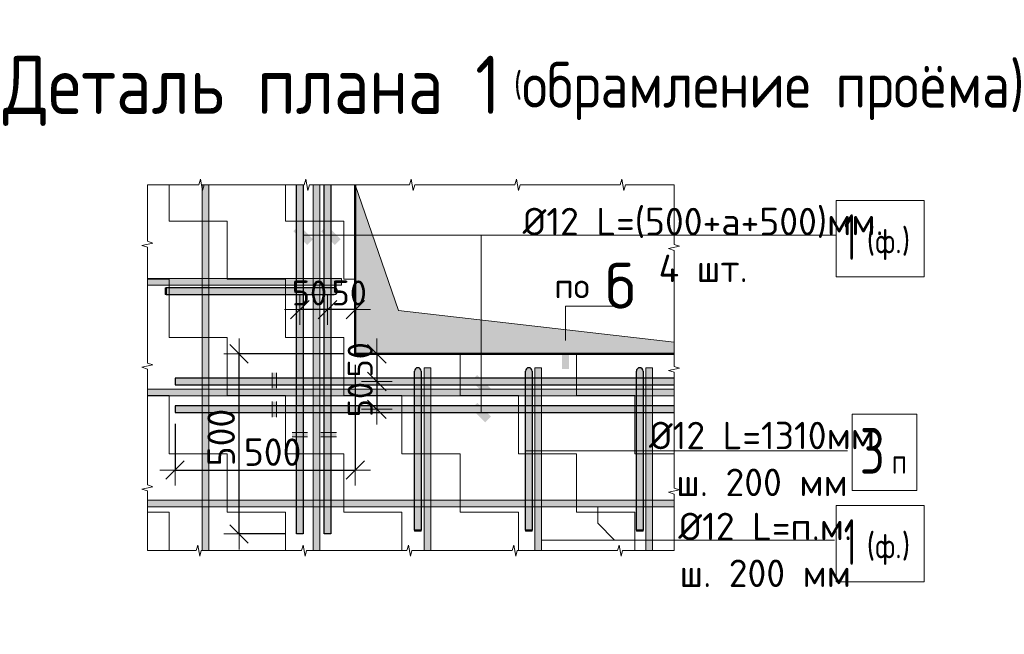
# Model space of a CAD drawing. Header units: metres. Extents: x -38 to 89, y -15 to 19.
# Tile 119 of 120: x 81.63 to 83.41, y 6.6 to 7.71. Entities that reach past the tile are written whole.
import ezdxf

# ---------------------------------------------------------------- set-up
doc = ezdxf.new("R2010")
doc.units = ezdxf.units.M
doc.header["$PDMODE"] = 65
doc.layers.add('XR$5$_3898', color=7, linetype='Continuous')
doc.layers.add('XR$5$Размерная линия_ общее', color=7, linetype='Continuous', lineweight=13)
doc.layers.add('XR$5$Текст_ общее_1', color=7, linetype='Continuous', lineweight=13)
doc.styles.add('ISOCPEUR', font='txt')
doc.dimstyles.new('DIMSTYLE_32', dxfattribs={"dimtxt": 0.0495, "dimasz": 0.0555, "dimexe": 0, "dimexo": 0, "dimgap": 0.02475, "dimtad": 2, "dimdec": 0, "dimlfac": 1000, "dimrnd": 1, "dimzin": 12, "dimdsep": 46, "dimtxsty": 'ISOCPEUR', "dimblk1": 'ALL_ML_STRICH', "dimblk2": 'ALL_ML_STRICH', "dimsah": 1, "dimcen": 0, "dimclrd": 7, "dimclre": 256, "dimclrt": 7, "dimadec": 0, "dimazin": 0, "dimtfac": 1, "dimtdec": 0, "dimtix": 1, "dimtmove": 2, "dimatfit": 3, "dimfxl": 0, "dimtzin": 0, "dimlwd": 0, "dimlwe": -3, "dimarcsym": 0})
doc.dimstyles.new('DIMSTYLE_33', dxfattribs={"dimtxt": 0.045, "dimasz": 0.0555, "dimexe": 0, "dimexo": 1e-06, "dimgap": 0.0225, "dimtad": 2, "dimdec": 0, "dimlfac": 1000, "dimrnd": 1, "dimzin": 12, "dimdsep": 46, "dimtxsty": 'ISOCPEUR', "dimblk1": 'ALL_ML_STRICH', "dimblk2": 'ALL_ML_STRICH', "dimsah": 1, "dimcen": 0, "dimse1": 1, "dimse2": 1, "dimclrd": 7, "dimclre": 256, "dimclrt": 7, "dimadec": 0, "dimazin": 0, "dimtfac": 1, "dimtdec": 0, "dimtix": 1, "dimtmove": 2, "dimatfit": 3, "dimfxl": 0, "dimtvp": 1.2, "dimtzin": 0, "dimlwd": 0, "dimlwe": -3, "dimarcsym": 0})
doc.dimstyles.new('DIMSTYLE_34', dxfattribs={"dimtxt": 0.045, "dimasz": 0.0555, "dimexe": 0, "dimexo": 1e-06, "dimgap": 0.0225, "dimtad": 2, "dimdec": 0, "dimlfac": 1000, "dimrnd": 1, "dimzin": 12, "dimdsep": 46, "dimtxsty": 'ISOCPEUR', "dimblk1": 'ALL_ML_STRICH', "dimblk2": 'ALL_ML_STRICH', "dimsah": 1, "dimcen": 0, "dimse1": 1, "dimse2": 1, "dimclrd": 7, "dimclre": 256, "dimclrt": 7, "dimadec": 0, "dimazin": 0, "dimtfac": 1, "dimtdec": 0, "dimtix": 1, "dimtmove": 2, "dimatfit": 3, "dimfxl": 0, "dimtvp": 1.2, "dimtzin": 0, "dimlwd": 0, "dimlwe": -3, "dimarcsym": 0})

# ---------------------------------------------------------------- blocks, each defined once
blk = doc.blocks.new('СЛОЖНЫЙ_ОБЪЕКТ_40')
at = {"linetype": 'Continuous', "lineweight": 13, "transparency": 33554687}
blk.add_hatch(color=7, dxfattribs=at).paths.add_polyline_path([(82.1719, 6.7555), (82.1719, 7.4155), (82.1599, 7.4155), (82.1599, 6.7555)])
at = {"color": 7, "linetype": 'Continuous', "lineweight": 13, "transparency": 33554687}
blk.add_lwpolyline([(82.1719, 6.7555), (82.1719, 7.4155), (82.1599, 7.4155), (82.1599, 6.7555), (82.1719, 6.7555)], close=True, dxfattribs=at)
blk = doc.blocks.new('СЛОЖНЫЙ_ОБЪЕКТ_41')
at = {"linetype": 'Continuous', "lineweight": 13, "transparency": 33554687}
blk.add_hatch(color=7, dxfattribs=at).paths.add_polyline_path([(81.9719, 6.7555), (81.9719, 7.4155), (81.9599, 7.4155), (81.9599, 6.7555)])
at = {"color": 7, "linetype": 'Continuous', "lineweight": 13, "transparency": 33554687}
blk.add_lwpolyline([(81.9719, 6.7555), (81.9719, 7.4155), (81.9599, 7.4155), (81.9599, 6.7555), (81.9719, 6.7555)], close=True, dxfattribs=at)
blk = doc.blocks.new('ЭЛЕМЕНТ_УЗОРА_13')
at = {"color": 7, "linetype": 'Continuous', "lineweight": 13, "transparency": 33554687}
for p, q in [((81.8609, 7.4155), (81.8609, 7.4155)), ((82.8109, 7.4155), (82.8109, 7.4155)), ((82.8109, 7.4155), (82.8109, 7.4155)), ((81.8609, 6.7555), (81.8609, 6.7555)), ((82.8109, 6.7555), (82.8109, 6.7555))]:
    blk.add_line(p, q, dxfattribs=at)
for points in [[(81.8609, 7.4155), (81.9538, 7.4155), (81.9565, 7.4255), (81.9601, 7.4055), (81.9631, 7.4155), (82.0509, 7.4155)], [(82.0509, 7.4155), (82.1438, 7.4155), (82.1465, 7.4255), (82.1501, 7.4055), (82.1531, 7.4155), (82.2409, 7.4155)], [(82.2409, 7.4155), (82.3338, 7.4155), (82.3365, 7.4255), (82.3401, 7.4055), (82.3431, 7.4155), (82.4309, 7.4155)], [(82.4309, 7.4155), (82.5238, 7.4155), (82.5265, 7.4255), (82.5301, 7.4055), (82.5331, 7.4155), (82.6209, 7.4155)], [(82.6209, 7.4155), (82.7138, 7.4155), (82.7165, 7.4255), (82.7201, 7.4055), (82.7231, 7.4155), (82.8109, 7.4155)], [(81.8609, 7.1955), (81.8609, 7.3031), (81.8509, 7.3062), (81.8709, 7.3104), (81.8609, 7.3139), (81.8609, 7.4155), (81.8609, 7.4155)], [(82.8109, 7.4155), (82.8109, 7.3079), (82.8209, 7.3049), (82.8009, 7.3007), (82.8109, 7.2972), (82.8109, 7.1955)], [(81.8609, 6.9755), (81.8609, 7.0831), (81.8509, 7.0862), (81.8709, 7.0904), (81.8609, 7.0939), (81.8609, 7.1955)], [(82.8109, 7.1955), (82.8109, 7.0879), (82.8209, 7.0849), (82.8009, 7.0807), (82.8109, 7.0772), (82.8109, 6.9755)], [(81.8609, 6.7555), (81.8609, 6.7555), (81.8609, 6.8631), (81.8509, 6.8662), (81.8709, 6.8704), (81.8609, 6.8739), (81.8609, 6.9755)], [(82.8109, 6.9755), (82.8109, 6.8679), (82.8209, 6.8649), (82.8009, 6.8607), (82.8109, 6.8572), (82.8109, 6.7555)], [(82.0509, 6.7555), (81.958, 6.7555), (81.9554, 6.7455), (81.9517, 6.7655), (81.9487, 6.7555), (81.8609, 6.7555)], [(82.2409, 6.7555), (82.148, 6.7555), (82.1454, 6.7455), (82.1417, 6.7655), (82.1387, 6.7555), (82.0509, 6.7555)], [(82.4309, 6.7555), (82.338, 6.7555), (82.3354, 6.7455), (82.3317, 6.7655), (82.3287, 6.7555), (82.2409, 6.7555)], [(82.6209, 6.7555), (82.528, 6.7555), (82.5254, 6.7455), (82.5217, 6.7655), (82.5187, 6.7555), (82.4309, 6.7555)], [(82.8109, 6.7555), (82.8109, 6.7555), (82.718, 6.7555), (82.7154, 6.7455), (82.7117, 6.7655), (82.7087, 6.7555), (82.6209, 6.7555)]]:
    blk.add_lwpolyline(points, dxfattribs=at)
blk = doc.blocks.new('СЛОЖНЫЙ_ОБЪЕКТ_42')
at = {"linetype": 'Continuous', "lineweight": 13, "transparency": 33554687}
blk.add_hatch(color=7, dxfattribs=at).paths.add_polyline_path([(81.8609, 7.0465), (82.8109, 7.0465), (82.8109, 7.0345), (81.8609, 7.0345)], flags=16)
at = {"color": 7, "linetype": 'Continuous', "lineweight": 13, "transparency": 33554687}
blk.add_lwpolyline([(81.8609, 7.0465), (82.8109, 7.0465), (82.8109, 7.0345), (81.8609, 7.0345), (81.8609, 7.0465)], close=True, dxfattribs=at)
blk = doc.blocks.new('СЛОЖНЫЙ_ОБЪЕКТ_43')
at = {"linetype": 'Continuous', "lineweight": 13, "transparency": 33554687}
blk.add_hatch(color=7, dxfattribs=at).paths.add_polyline_path([(81.8609, 6.8465), (82.8109, 6.8465), (82.8109, 6.8345), (81.8609, 6.8345)], flags=16)
at = {"color": 7, "linetype": 'Continuous', "lineweight": 13, "transparency": 33554687}
blk.add_lwpolyline([(81.8609, 6.8465), (82.8109, 6.8465), (82.8109, 6.8345), (81.8609, 6.8345), (81.8609, 6.8465)], close=True, dxfattribs=at)
blk = doc.blocks.new('СЛОЖНЫЙ_ОБЪЕКТ_44')
at = {"linetype": 'Continuous', "lineweight": 25, "transparency": 33554687}
blk.add_hatch(color=8, dxfattribs=at).paths.add_polyline_path([(81.9109, 7.0545), (82.8109, 7.0545), (82.8109, 7.0665), (81.9109, 7.0665)])
at = {"color": 7, "linetype": 'Continuous', "lineweight": 25, "transparency": 33554687}
blk.add_line((81.9109, 7.0545), (82.8109, 7.0545), dxfattribs=at)
blk.add_lwpolyline([(82.8109, 7.0665), (81.9109, 7.0665), (81.9109, 7.0545)], dxfattribs=at)
blk = doc.blocks.new('СЛОЖНЫЙ_ОБЪЕКТ_45')
at = {"linetype": 'Continuous', "lineweight": 25, "transparency": 33554687}
blk.add_hatch(color=8, dxfattribs=at).paths.add_polyline_path([(81.9109, 7.0045), (82.8109, 7.0045), (82.8109, 7.0165), (81.9109, 7.0165)])
at = {"color": 7, "linetype": 'Continuous', "lineweight": 25, "transparency": 33554687}
blk.add_line((81.9109, 7.0045), (82.8109, 7.0045), dxfattribs=at)
blk.add_lwpolyline([(82.8109, 7.0165), (81.9109, 7.0165), (81.9109, 7.0045)], dxfattribs=at)
blk = doc.blocks.new('СЛОЖНЫЙ_ОБЪЕКТ_46')
at = {"linetype": 'Continuous', "lineweight": 25, "true_color": 0x5f5f5f, "transparency": 33554687}
blk.add_hatch(color=251, dxfattribs=at).paths.add_polyline_path([(82.1799, 6.7855), (82.1799, 7.4155), (82.1919, 7.4155), (82.1919, 6.7855)], flags=16)
at = {"color": 7, "linetype": 'Continuous', "lineweight": 25, "transparency": 33554687}
blk.add_line((82.1799, 6.7855), (82.1799, 7.4155), dxfattribs=at)
blk.add_lwpolyline([(82.1919, 7.4155), (82.1919, 6.7855), (82.1799, 6.7855)], dxfattribs=at)
blk = doc.blocks.new('СЛОЖНЫЙ_ОБЪЕКТ_47')
at = {"linetype": 'Continuous', "lineweight": 25, "true_color": 0x5f5f5f, "transparency": 33554687}
blk.add_hatch(color=251, dxfattribs=at).paths.add_polyline_path([(82.1299, 6.7855), (82.1299, 7.4155), (82.1419, 7.4155), (82.1419, 6.7855)], flags=16)
at = {"color": 7, "linetype": 'Continuous', "lineweight": 25, "transparency": 33554687}
blk.add_line((82.1299, 6.7855), (82.1299, 7.4155), dxfattribs=at)
blk.add_lwpolyline([(82.1419, 7.4155), (82.1419, 6.7855), (82.1299, 6.7855)], dxfattribs=at)
blk = doc.blocks.new('СЛОЖНЫЙ_ОБЪЕКТ_48')
at = {"linetype": 'Continuous', "lineweight": 13, "true_color": 0xc5c5c5, "transparency": 33554687}
for points in [[(81.8949, 7.2175), (81.8949, 7.2295), (81.8929, 7.2295), (81.8929, 7.2175)], [(82.2004, 7.218), (82.2014, 7.2187), (82.2024, 7.2195), (82.2031, 7.2205), (82.2036, 7.2217), (82.2039, 7.2229), (82.2039, 7.2242), (82.2036, 7.2254), (82.2031, 7.2265), (82.2024, 7.2275), (82.2014, 7.2284), (82.2004, 7.229), (82.1992, 7.2294), (82.1979, 7.2295), (81.8949, 7.2295), (81.8949, 7.2175), (82.1979, 7.2175), (82.1992, 7.2177)]]:
    blk.add_hatch(color=9, dxfattribs=at).paths.add_polyline_path(points)
at = {"color": 7, "linetype": 'Continuous', "lineweight": 13, "transparency": 33554687}
blk.add_lwpolyline([(81.8949, 7.2175), (81.8949, 7.2295), (81.8929, 7.2295), (81.8929, 7.2175), (81.8949, 7.2175)], close=True, dxfattribs=at)
at = {"color": 7, "linetype": 'Continuous', "lineweight": 25, "transparency": 33554687}
blk.add_lwpolyline([(82.1979, 7.2295), (81.8949, 7.2295), (81.8949, 7.2175), (82.1979, 7.2175)], dxfattribs=at)
blk.add_arc((82.1979, 7.2235), 0.006, 270, 90, dxfattribs=at)
blk = doc.blocks.new('СЛОЖНЫЙ_ОБЪЕКТ_49')
at = {"linetype": 'Continuous', "lineweight": 13, "transparency": 33554687}
blk.add_hatch(color=7, dxfattribs=at).paths.add_polyline_path([(81.8609, 7.2465), (82.2109, 7.2465), (82.2109, 7.2345), (81.8609, 7.2345)], flags=16)
at = {"color": 7, "linetype": 'Continuous', "lineweight": 13, "transparency": 33554687}
blk.add_lwpolyline([(81.8609, 7.2465), (82.2109, 7.2465), (82.2109, 7.2345), (81.8609, 7.2345), (81.8609, 7.2465)], close=True, dxfattribs=at)
blk = doc.blocks.new('СЛОЖНЫЙ_ОБЪЕКТ_50')
at = {"linetype": 'Continuous', "lineweight": 13, "true_color": 0xc5c5c5, "transparency": 33554687}
for points in [[(82.3434, 7.082), (82.3441, 7.0831), (82.3449, 7.084), (82.3459, 7.0847), (82.3471, 7.0852), (82.3483, 7.0855), (82.3495, 7.0855), (82.3508, 7.0852), (82.3519, 7.0847), (82.3529, 7.084), (82.3538, 7.0831), (82.3544, 7.082), (82.3548, 7.0808), (82.3549, 7.0795), (82.3549, 6.7925), (82.3429, 6.7925), (82.3429, 7.0795), (82.3431, 7.0808)], [(82.3429, 6.7925), (82.3549, 6.7925), (82.3549, 6.7905), (82.3429, 6.7905)]]:
    blk.add_hatch(color=9, dxfattribs=at).paths.add_polyline_path(points, flags=16)
at = {"color": 7, "linetype": 'Continuous', "lineweight": 25, "transparency": 33554687}
blk.add_lwpolyline([(82.3549, 7.0795), (82.3549, 6.7925), (82.3429, 6.7925), (82.3429, 7.0795)], dxfattribs=at)
at = {"color": 7, "linetype": 'Continuous', "lineweight": 13, "transparency": 33554687}
blk.add_lwpolyline([(82.3429, 6.7925), (82.3549, 6.7925), (82.3549, 6.7905), (82.3429, 6.7905), (82.3429, 6.7925)], close=True, dxfattribs=at)
at = {"color": 7, "linetype": 'Continuous', "lineweight": 25, "transparency": 33554687}
blk.add_arc((82.3489, 7.0795), 0.006, 0, 180, dxfattribs=at)
blk = doc.blocks.new('СЛОЖНЫЙ_ОБЪЕКТ_51')
at = {"linetype": 'Continuous', "lineweight": 13, "true_color": 0xc5c5c5, "transparency": 33554687}
for points in [[(82.5434, 7.082), (82.5441, 7.0831), (82.5449, 7.084), (82.5459, 7.0847), (82.5471, 7.0852), (82.5483, 7.0855), (82.5495, 7.0855), (82.5508, 7.0852), (82.5519, 7.0847), (82.5529, 7.084), (82.5538, 7.0831), (82.5544, 7.082), (82.5548, 7.0808), (82.5549, 7.0795), (82.5549, 6.7925), (82.5429, 6.7925), (82.5429, 7.0795), (82.5431, 7.0808)], [(82.5429, 6.7925), (82.5549, 6.7925), (82.5549, 6.7905), (82.5429, 6.7905)]]:
    blk.add_hatch(color=9, dxfattribs=at).paths.add_polyline_path(points, flags=16)
at = {"color": 7, "linetype": 'Continuous', "lineweight": 25, "transparency": 33554687}
blk.add_lwpolyline([(82.5549, 7.0795), (82.5549, 6.7925), (82.5429, 6.7925), (82.5429, 7.0795)], dxfattribs=at)
at = {"color": 7, "linetype": 'Continuous', "lineweight": 13, "transparency": 33554687}
blk.add_lwpolyline([(82.5429, 6.7925), (82.5549, 6.7925), (82.5549, 6.7905), (82.5429, 6.7905), (82.5429, 6.7925)], close=True, dxfattribs=at)
at = {"color": 7, "linetype": 'Continuous', "lineweight": 25, "transparency": 33554687}
blk.add_arc((82.5489, 7.0795), 0.006, 0, 180, dxfattribs=at)
blk = doc.blocks.new('СЛОЖНЫЙ_ОБЪЕКТ_52')
at = {"linetype": 'Continuous', "lineweight": 13, "transparency": 33554687}
blk.add_hatch(color=7, dxfattribs=at).paths.add_polyline_path([(82.3719, 6.7555), (82.3719, 7.0855), (82.3599, 7.0855), (82.3599, 6.7555)])
at = {"color": 7, "linetype": 'Continuous', "lineweight": 13, "transparency": 33554687}
blk.add_lwpolyline([(82.3719, 6.7555), (82.3719, 7.0855), (82.3599, 7.0855), (82.3599, 6.7555), (82.3719, 6.7555)], close=True, dxfattribs=at)
blk = doc.blocks.new('СЛОЖНЫЙ_ОБЪЕКТ_53')
at = {"linetype": 'Continuous', "lineweight": 13, "transparency": 33554687}
blk.add_hatch(color=7, dxfattribs=at).paths.add_polyline_path([(82.5719, 6.7555), (82.5719, 7.0855), (82.5599, 7.0855), (82.5599, 6.7555)])
at = {"color": 7, "linetype": 'Continuous', "lineweight": 13, "transparency": 33554687}
blk.add_lwpolyline([(82.5719, 6.7555), (82.5719, 7.0855), (82.5599, 7.0855), (82.5599, 6.7555), (82.5719, 6.7555)], close=True, dxfattribs=at)
blk = doc.blocks.new('СЛОЖНЫЙ_ОБЪЕКТ_54')
at = {"linetype": 'Continuous', "lineweight": 13, "true_color": 0xc5c5c5, "transparency": 33554687}
for points in [[(82.7434, 7.082), (82.7441, 7.0831), (82.7449, 7.084), (82.7459, 7.0847), (82.7471, 7.0852), (82.7483, 7.0855), (82.7495, 7.0855), (82.7508, 7.0852), (82.7519, 7.0847), (82.7529, 7.084), (82.7538, 7.0831), (82.7544, 7.082), (82.7548, 7.0808), (82.7549, 7.0795), (82.7549, 6.7925), (82.7429, 6.7925), (82.7429, 7.0795), (82.7431, 7.0808)], [(82.7429, 6.7925), (82.7549, 6.7925), (82.7549, 6.7905), (82.7429, 6.7905)]]:
    blk.add_hatch(color=9, dxfattribs=at).paths.add_polyline_path(points, flags=16)
at = {"color": 7, "linetype": 'Continuous', "lineweight": 25, "transparency": 33554687}
blk.add_lwpolyline([(82.7549, 7.0795), (82.7549, 6.7925), (82.7429, 6.7925), (82.7429, 7.0795)], dxfattribs=at)
at = {"color": 7, "linetype": 'Continuous', "lineweight": 13, "transparency": 33554687}
blk.add_lwpolyline([(82.7429, 6.7925), (82.7549, 6.7925), (82.7549, 6.7905), (82.7429, 6.7905), (82.7429, 6.7925)], close=True, dxfattribs=at)
at = {"color": 7, "linetype": 'Continuous', "lineweight": 25, "transparency": 33554687}
blk.add_arc((82.7489, 7.0795), 0.006, 0, 180, dxfattribs=at)
blk = doc.blocks.new('СЛОЖНЫЙ_ОБЪЕКТ_55')
at = {"linetype": 'Continuous', "lineweight": 13, "transparency": 33554687}
blk.add_hatch(color=7, dxfattribs=at).paths.add_polyline_path([(82.7719, 6.7555), (82.7719, 7.0855), (82.7599, 7.0855), (82.7599, 6.7555)])
at = {"color": 7, "linetype": 'Continuous', "lineweight": 13, "transparency": 33554687}
blk.add_lwpolyline([(82.7719, 6.7555), (82.7719, 7.0855), (82.7599, 7.0855), (82.7599, 6.7555), (82.7719, 6.7555)], close=True, dxfattribs=at)
blk = doc.blocks.new('ALL_ML_STRICH')
at = {"color": 0, "linetype": 'ByBlock', "lineweight": -2}
for p, q in [((0, -0.5), (0, 0.5)), ((-1, 0), (0.5, 0)), ((-0.3, -0.3), (0.3, 0.3))]:
    blk.add_line(p, q, dxfattribs=at)
blk = doc.blocks.new('*D797')
at = {"layer": 'DEFPOINTS', "color": 7, "linetype": 'Continuous', "lineweight": 13, "transparency": 33554687}
for p in [(82.2359, 7.1938), (82.1859, 7.1915), (82.2359, 7.1904)]:
    blk.add_point(p, dxfattribs=at)
at = {"layer": 'XR$5$Размерная линия_ общее', "color": 7, "linetype": 'Continuous', "lineweight": -2, "transparency": 33554687}
blk.add_line((82.2359, 7.1904), (82.1859, 7.1904), dxfattribs=at)
at = {"layer": 'XR$5$Размерная линия_ общее', "color": 7, "linetype": 'Continuous', "lineweight": 13, "transparency": 33554687, "xscale": 0.0555, "yscale": 0.0555, "zscale": 0.0555}
for p, rotation in [((82.1859, 7.1904), 180), ((82.2359, 7.1904), 360)]:
    blk.add_blockref('ALL_ML_STRICH', p, dxfattribs=dict(at, rotation=rotation))
at = {"layer": 'XR$5$Размерная линия_ общее', "color": 7, "linetype": 'Continuous', "lineweight": 13, "transparency": 33554687, "insert": (82.225, 7.2204), "char_height": 0.045, "width": 0.09, "attachment_point": 5, "style": 'ISOCPEUR'}
blk.add_mtext('\\A1;{50}', dxfattribs=at)
blk = doc.blocks.new('*D798')
at = {"layer": 'DEFPOINTS', "color": 7, "linetype": 'Continuous', "lineweight": 13, "transparency": 33554687}
for p in [(82.1359, 7.1938), (82.1859, 7.1915), (82.1859, 7.1904)]:
    blk.add_point(p, dxfattribs=at)
at = {"layer": 'XR$5$Размерная линия_ общее', "color": 7, "linetype": 'Continuous', "lineweight": -2, "transparency": 33554687}
blk.add_line((82.1859, 7.1904), (82.1359, 7.1904), dxfattribs=at)
at = {"layer": 'XR$5$Размерная линия_ общее', "color": 7, "linetype": 'Continuous', "lineweight": 13, "transparency": 33554687, "xscale": 0.0555, "yscale": 0.0555, "zscale": 0.0555}
for p, rotation in [((82.1359, 7.1904), 180), ((82.1859, 7.1904), 360)]:
    blk.add_blockref('ALL_ML_STRICH', p, dxfattribs=dict(at, rotation=rotation))
at = {"layer": 'XR$5$Размерная линия_ общее', "color": 7, "linetype": 'Continuous', "lineweight": 13, "transparency": 33554687, "insert": (82.1533, 7.2204), "char_height": 0.045, "width": 0.09, "attachment_point": 5, "style": 'ISOCPEUR'}
blk.add_mtext('\\A1;{50}', dxfattribs=at)
blk = doc.blocks.new('*D799')
at = {"layer": 'DEFPOINTS', "color": 7, "linetype": 'Continuous', "lineweight": 13, "transparency": 33554687}
for p in [(82.2748, 7.1105), (82.2782, 7.1105), (82.2759, 7.0605)]:
    blk.add_point(p, dxfattribs=at)
at = {"layer": 'XR$5$Размерная линия_ общее', "color": 7, "linetype": 'Continuous', "lineweight": -2, "transparency": 33554687}
blk.add_line((82.2748, 7.1105), (82.2748, 7.0605), dxfattribs=at)
at = {"layer": 'XR$5$Размерная линия_ общее', "color": 7, "linetype": 'Continuous', "lineweight": 13, "transparency": 33554687, "xscale": 0.0555, "yscale": 0.0555, "zscale": 0.0555}
for p, rotation in [((82.2748, 7.1105), 90), ((82.2748, 7.0605), 270)]:
    blk.add_blockref('ALL_ML_STRICH', p, dxfattribs=dict(at, rotation=rotation))
at = {"layer": 'XR$5$Размерная линия_ общее', "color": 7, "linetype": 'Continuous', "lineweight": 13, "transparency": 33554687, "insert": (82.2448, 7.0997), "char_height": 0.045, "width": 0.09, "attachment_point": 5, "rotation": 90, "style": 'ISOCPEUR'}
blk.add_mtext('\\A1;{50}', dxfattribs=at)
blk = doc.blocks.new('*D800')
at = {"layer": 'DEFPOINTS', "color": 7, "linetype": 'Continuous', "lineweight": 13, "transparency": 33554687}
for p in [(82.2748, 7.0605), (82.2759, 7.0605), (82.2782, 7.0105)]:
    blk.add_point(p, dxfattribs=at)
at = {"layer": 'XR$5$Размерная линия_ общее', "color": 7, "linetype": 'Continuous', "lineweight": -2, "transparency": 33554687}
blk.add_line((82.2748, 7.0605), (82.2748, 7.0105), dxfattribs=at)
at = {"layer": 'XR$5$Размерная линия_ общее', "color": 7, "linetype": 'Continuous', "lineweight": 13, "transparency": 33554687, "xscale": 0.0555, "yscale": 0.0555, "zscale": 0.0555}
for p, rotation in [((82.2748, 7.0605), 90), ((82.2748, 7.0105), 270)]:
    blk.add_blockref('ALL_ML_STRICH', p, dxfattribs=dict(at, rotation=rotation))
at = {"layer": 'XR$5$Размерная линия_ общее', "color": 7, "linetype": 'Continuous', "lineweight": 13, "transparency": 33554687, "insert": (82.2448, 7.0279), "char_height": 0.045, "width": 0.09, "attachment_point": 5, "rotation": 90, "style": 'ISOCPEUR'}
blk.add_mtext('\\A1;{50}', dxfattribs=at)
blk = doc.blocks.new('*D801')
at = {"layer": 'DEFPOINTS', "color": 7, "linetype": 'Continuous', "lineweight": 13, "transparency": 33554687}
for p in [(82.2359, 7.1105), (82.0263, 6.7855), (82.1299, 6.7855)]:
    blk.add_point(p, dxfattribs=at)
at = {"layer": 'XR$5$Размерная линия_ общее', "color": 253, "linetype": 'Continuous', "lineweight": -2, "true_color": 0xa0a0a0, "transparency": 33554687}
for p, q in [((82.2159, 7.1105), (82.0263, 7.1105)), ((82.1099, 6.7855), (82.0263, 6.7855))]:
    blk.add_line(p, q, dxfattribs=at)
at = {"layer": 'XR$5$Размерная линия_ общее', "color": 7, "linetype": 'Continuous', "lineweight": -2, "transparency": 33554687}
blk.add_line((82.0263, 6.7855), (82.0263, 7.1105), dxfattribs=at)
at = {"layer": 'XR$5$Размерная линия_ общее', "color": 7, "linetype": 'Continuous', "lineweight": 13, "transparency": 33554687, "xscale": 0.0555, "yscale": 0.0555, "zscale": 0.0555}
for p, rotation in [((82.0263, 7.1105), 90), ((82.0263, 6.7855), 270)]:
    blk.add_blockref('ALL_ML_STRICH', p, dxfattribs=dict(at, rotation=rotation))
at = {"layer": 'XR$5$Размерная линия_ общее', "color": 7, "linetype": 'Continuous', "lineweight": 13, "transparency": 33554687, "insert": (81.9693, 6.9075), "char_height": 0.0495, "width": 0.002475, "attachment_point": 1, "rotation": 90, "line_spacing_factor": 0.60241, "style": 'ISOCPEUR'}
blk.add_mtext('500', dxfattribs=at)
blk = doc.blocks.new('*D802')
at = {"layer": 'DEFPOINTS', "color": 7, "linetype": 'Continuous', "lineweight": 13, "transparency": 33554687}
for p in [(82.2359, 7.1105), (81.9109, 7.0045), (81.9109, 6.9009)]:
    blk.add_point(p, dxfattribs=at)
at = {"layer": 'XR$5$Размерная линия_ общее', "color": 253, "linetype": 'Continuous', "lineweight": -2, "true_color": 0xa0a0a0, "transparency": 33554687}
for p, q in [((82.2359, 7.0905), (82.2359, 6.9009)), ((81.9109, 6.9845), (81.9109, 6.9009))]:
    blk.add_line(p, q, dxfattribs=at)
at = {"layer": 'XR$5$Размерная линия_ общее', "color": 7, "linetype": 'Continuous', "lineweight": -2, "transparency": 33554687}
blk.add_line((81.9109, 6.9009), (82.2359, 6.9009), dxfattribs=at)
at = {"layer": 'XR$5$Размерная линия_ общее', "color": 7, "linetype": 'Continuous', "lineweight": 13, "transparency": 33554687, "xscale": 0.0555, "yscale": 0.0555, "zscale": 0.0555, "rotation": 180}
blk.add_blockref('ALL_ML_STRICH', (81.9109, 6.9009), dxfattribs=at)
at = {"layer": 'XR$5$Размерная линия_ общее', "color": 7, "linetype": 'Continuous', "lineweight": 13, "transparency": 33554687, "xscale": 0.0555, "yscale": 0.0555, "zscale": 0.0555}
blk.add_blockref('ALL_ML_STRICH', (82.2359, 6.9009), dxfattribs=at)
at = {"layer": 'XR$5$Размерная линия_ общее', "color": 7, "linetype": 'Continuous', "lineweight": 13, "transparency": 33554687, "insert": (82.0349, 6.9579), "char_height": 0.0495, "width": 0.002475, "attachment_point": 1, "line_spacing_factor": 0.60241, "style": 'ISOCPEUR'}
blk.add_mtext('500', dxfattribs=at)

msp = doc.modelspace()

# ---------------------------------------------------------------- hatches: boundary and pattern name
at = {"linetype": 'Continuous', "lineweight": 13, "transparency": 33554687}
h = msp.add_hatch(dxfattribs=at)
h.set_pattern_fill('____', scale=0.105, style=0, pattern_type=2)
h.set_pattern_definition([(0, (0.21, 0.21), (0.105, 0.105), [0.105, -0.105]), (90, (0.21, 0.21), (-0.105, 0.105), [0.105, -0.105])])
h.paths.add_polyline_path([(81.8609, 7.4155), (81.8609, 6.7555), (82.8109, 6.7555), (82.8109, 7.1105), (82.2359, 7.1105), (82.2359, 7.4155)], flags=0)
at = {"linetype": 'Continuous', "lineweight": 13, "true_color": 0x696969, "transparency": 33554687}
msp.add_hatch(color=251, dxfattribs=at).paths.add_polyline_path([(82.8109, 7.1315), (82.3141, 7.1887), (82.2359, 7.4155), (82.2359, 7.1105), (82.8109, 7.1105)])
at = {"linetype": 'Continuous', "lineweight": 25, "true_color": 0x000000, "transparency": 33554687}
for points in [[(82.1596, 7.3174), (82.1349, 7.3422), (82.1242, 7.3316), (82.149, 7.3068)], [(82.2096, 7.3174), (82.1849, 7.3422), (82.1742, 7.3316), (82.199, 7.3068)], [(82.4559, 7.0722), (82.4453, 7.0616), (82.4701, 7.0368), (82.4807, 7.0475)], [(82.4559, 7.0222), (82.4453, 7.0116), (82.4701, 6.9868), (82.4807, 6.9975)]]:
    msp.add_hatch(color=18, dxfattribs=at).paths.add_polyline_path(points)
msp.add_hatch(color=18, dxfattribs=at).paths.add_polyline_path([(82.6214, 7.132), (82.6215, 7.1316), (82.6215, 7.0829), (82.6089, 7.0829), (82.6089, 7.1316), (82.609, 7.132), (82.609, 7.1324), (82.6092, 7.1327), (82.6093, 7.1331), (82.6095, 7.1334), (82.6098, 7.1337), (82.6101, 7.1339), (82.6104, 7.1342), (82.6107, 7.1343), (82.6111, 7.1344), (82.6115, 7.1345), (82.6119, 7.1345), (82.6185, 7.1345), (82.6189, 7.1345), (82.6193, 7.1344), (82.6197, 7.1343), (82.62, 7.1342), (82.6203, 7.1339), (82.6206, 7.1337), (82.6209, 7.1334), (82.6211, 7.1331), (82.6212, 7.1327), (82.6214, 7.1324)], flags=16)
at = {"linetype": 'Continuous', "lineweight": 13, "transparency": 33554687}
for points in [[(82.0858, 7.0764), (82.0858, 7.0484), (82.0938, 7.0484), (82.0938, 7.0764)], [(82.0858, 7.0244), (82.0858, 6.9964), (82.0938, 6.9964), (82.0938, 7.0244)]]:
    msp.add_hatch(color=7, dxfattribs=at).paths.add_polyline_path(points)
for points in [[(82.1498, 6.9605), (82.1218, 6.9605), (82.1218, 6.9685), (82.1498, 6.9685)], [(82.2018, 6.9605), (82.1738, 6.9605), (82.1738, 6.9685), (82.2018, 6.9685)]]:
    msp.add_hatch(color=7, dxfattribs=at).paths.add_polyline_path(points, flags=16)

# ---------------------------------------------------------------- linework, layer by layer
at = {"color": 7, "linetype": 'Continuous', "lineweight": 13, "transparency": 33554687}
for p, q in [((82.1419, 7.3245), (83.1022, 7.3245)), ((82.463, 7.0045), (82.463, 7.3245)), ((82.0858, 7.0764), (82.0858, 7.0484)), ((82.0938, 7.0764), (82.0938, 7.0484)), ((82.0858, 7.0244), (82.0858, 6.9964)), ((82.0938, 7.0244), (82.0938, 6.9964)), ((82.1498, 6.9685), (82.1218, 6.9685)), ((82.2018, 6.9685), (82.1738, 6.9685)), ((82.1498, 6.9605), (82.1218, 6.9605)), ((82.2018, 6.9605), (82.1738, 6.9605)), ((82.5719, 6.7743), (83.1002, 6.7743))]:
    msp.add_line(p, q, dxfattribs=at)
for points in [[(82.8109, 7.1315), (82.3141, 7.1887), (82.2359, 7.4155)], [(82.6152, 7.1345), (82.6152, 7.1965), (82.7181, 7.1965)], [(83.1238, 6.9353), (82.7149, 6.9353), (82.5429, 6.9353)], [(82.7035, 6.7743), (82.6731, 6.8047), (82.6731, 6.8345)]]:
    msp.add_lwpolyline(points, dxfattribs=at)
at = {"layer": 'XR$5$_3898', "color": 7, "linetype": 'Continuous', "lineweight": 50, "transparency": 33554687}
msp.add_lwpolyline([(82.8109, 7.1105), (82.2359, 7.1105), (82.2359, 7.4155)], dxfattribs=at)
at = {"layer": 'XR$5$Текст_ общее_1', "color": 7, "linetype": 'Continuous', "lineweight": 13, "transparency": 33554687}
for points in [[(83.1032, 7.2496), (83.262, 7.2496), (83.262, 7.3871), (83.1032, 7.3871), (83.1032, 7.2496)], [(83.1321, 6.8639), (83.2489, 6.8639), (83.2489, 7.0014), (83.1321, 7.0014), (83.1321, 6.8639)], [(83.1032, 6.6994), (83.262, 6.6994), (83.262, 6.8369), (83.1032, 6.8369), (83.1032, 6.6994)]]:
    msp.add_lwpolyline(points, dxfattribs=at)

# ---------------------------------------------------------------- block references
at = {"color": 7, "linetype": 'Continuous', "lineweight": 13, "transparency": 33554687}
for name in ['ЭЛЕМЕНТ_УЗОРА_13', 'СЛОЖНЫЙ_ОБЪЕКТ_41', 'СЛОЖНЫЙ_ОБЪЕКТ_40', 'СЛОЖНЫЙ_ОБЪЕКТ_49', 'СЛОЖНЫЙ_ОБЪЕКТ_48', 'СЛОЖНЫЙ_ОБЪЕКТ_50', 'СЛОЖНЫЙ_ОБЪЕКТ_52', 'СЛОЖНЫЙ_ОБЪЕКТ_51', 'СЛОЖНЫЙ_ОБЪЕКТ_53', 'СЛОЖНЫЙ_ОБЪЕКТ_54', 'СЛОЖНЫЙ_ОБЪЕКТ_55', 'СЛОЖНЫЙ_ОБЪЕКТ_42', 'СЛОЖНЫЙ_ОБЪЕКТ_43']:
    msp.add_blockref(name, (0, 0), dxfattribs=at)
at = {"color": 7, "linetype": 'Continuous', "lineweight": 25, "transparency": 33554687}
for name in ['СЛОЖНЫЙ_ОБЪЕКТ_47', 'СЛОЖНЫЙ_ОБЪЕКТ_46', 'СЛОЖНЫЙ_ОБЪЕКТ_44', 'СЛОЖНЫЙ_ОБЪЕКТ_45']:
    msp.add_blockref(name, (0, 0), dxfattribs=at)

# ---------------------------------------------------------------- texts
at = {"color": 7, "linetype": 'Continuous', "lineweight": 13, "transparency": 33554687, "char_height": 0.0495, "attachment_point": 2, "line_spacing_factor": 1.024096}
for s, insert, width in [('\\A1;{\\fISOCPEUR|i0|b0;\\H0.049500;\\W1.000000;\\C7;Ø12 L=(500+а+500)мм.}\\P{\\fISOCPEUR|i0|b0;\\H0.049500;\\W1.000000;\\C7;4 шт.}\\P', (82.8633, 7.374), 0.676541), ('\\A1;{\\fISOCPEUR|i0|b0;\\H0.049500;\\W1.000000;\\C7;Ø12 L=1310мм}\\P{\\fISOCPEUR|i0|b0;\\H0.049500;\\W1.000000;\\C7;ш. 200 мм}\\P', (82.9694, 6.9879), 0.424091), ('\\A1;{\\fISOCPEUR|i0|b0;\\H0.049500;\\W1.000000;\\C7;Ø12 L=п.м.}\\P{\\fISOCPEUR|i0|b0;\\H0.049500;\\W1.000000;\\C7;ш. 200 мм}\\P', (82.9753, 6.8238), 0.330041)]:
    msp.add_mtext(s, dxfattribs=dict(at, insert=insert, width=width))
at = {"color": 7, "linetype": 'Continuous', "lineweight": 13, "transparency": 33554687, "insert": (82.6681, 7.2333), "char_height": 0.045, "width": 0.173224, "attachment_point": 5, "style": 'ISOCPEUR'}
msp.add_mtext('\\A1;{\\fISOCPEUR|i0|b0;\\H0.045000;\\W1.000000;\\C7;по \\H0.082500;б}\\P', dxfattribs=at)
at = {"layer": 'XR$5$Текст_ общее_1', "color": 7, "linetype": 'Continuous', "lineweight": 13, "transparency": 33554687, "style": 'ISOCPEUR'}
for s, insert, char_height, width, attachment_point in [('\\A1;{\\fISOCPEUR|i0|b0;\\H0.105000;\\W1.000000;\\C7;Деталь плана 1\\H0.045000; (\\H0.082500;обрамление проёма)}\\P', (82.5189, 7.5847), 0.105, 2.190012, 5), ('\\W0.78;3', (83.1459, 6.8942), 0.0825, 0.089762, 7), ('\\W0.78;п', (83.2036, 6.8942), 0.045, 0.048961, 7)]:
    msp.add_mtext(s, dxfattribs=dict(at, insert=insert, char_height=char_height, width=width, attachment_point=attachment_point))
at = {"layer": 'XR$5$Текст_ общее_1', "color": 7, "linetype": 'Continuous', "lineweight": 13, "transparency": 33554687, "attachment_point": 7, "rotation": 360, "style": 'ISOCPEUR'}
for s, insert, char_height, width in [('\\W0.56;1', (83.117, 7.2799), 0.0825, 0.064167), ('\\W0.91;(ф.)', (83.1582, 7.2799), 0.045, 0.110403), ('\\W0.56;1', (83.117, 6.7297), 0.0825, 0.064167), ('\\W0.91;(ф.)', (83.1582, 6.7297), 0.045, 0.110403)]:
    msp.add_mtext(s, dxfattribs=dict(at, insert=insert, char_height=char_height, width=width))

# ---------------------------------------------------------------- dimensions: what is measured, and where the dimension line sits
at = {"layer": 'XR$5$Размерная линия_ общее', "color": 7, "linetype": 'Continuous', "lineweight": 13, "transparency": 33554687}
for base, p1, p2, angle, dimstyle, picture, middle in [((82.1359, 7.1904), (82.1859, 7.1915), (82.1359, 7.1938), 180, 'DIMSTYLE_34', '*D798', (82.1533, 7.2204)), ((82.1859, 7.1904), (82.2359, 7.1938), (82.1859, 7.1915), 180, 'DIMSTYLE_33', '*D797', (82.225, 7.2204)), ((82.2748, 7.0605), (82.2782, 7.1105), (82.2759, 7.0605), 270, 'DIMSTYLE_34', '*D799', (82.2448, 7.0997)), ((82.2748, 7.0105), (82.2759, 7.0605), (82.2782, 7.0105), 270, 'DIMSTYLE_34', '*D800', (82.2448, 7.0279))]:
    dim = msp.add_linear_dim(base=base, p1=p1, p2=p2, angle=angle, dimstyle=dimstyle, override={"dimpost": '<>', "dimclrd": 7, "dimclre": 253, "dimclrt": 7, "dimlwd": 0, "dimlwe": 65533}, dxfattribs=at)
    dim.commit()
    dim.dimension.update_dxf_attribs({"geometry": picture, "text_midpoint": middle, "dimtype": 160})
dim = msp.add_linear_dim(base=(82.0263, 7.1105), p1=(82.1099, 6.7855), p2=(82.2159, 7.1105), angle=90, text='500', dimstyle='DIMSTYLE_32', override={"dimpost": '<>', "dimclrd": 7, "dimclre": 253, "dimclrt": 7, "dimlwd": 0, "dimlwe": 65533}, dxfattribs=at)
dim.commit()
dim.dimension.update_dxf_attribs({"geometry": '*D801', "text_midpoint": (82.0015, 6.948), "dimtype": 160})
dim = msp.add_linear_dim(base=(82.2359, 6.9009), p1=(81.9109, 6.9845), p2=(82.2359, 7.0905), text='500', dimstyle='DIMSTYLE_32', override={"dimpost": '<>', "dimclrd": 7, "dimclre": 253, "dimclrt": 7, "dimlwd": 0, "dimlwe": 65533}, dxfattribs=at)
dim.commit()
dim.dimension.update_dxf_attribs({"geometry": '*D802', "text_midpoint": (82.0734, 6.9256), "dimtype": 160})

doc.saveas('drawing.dxf')
